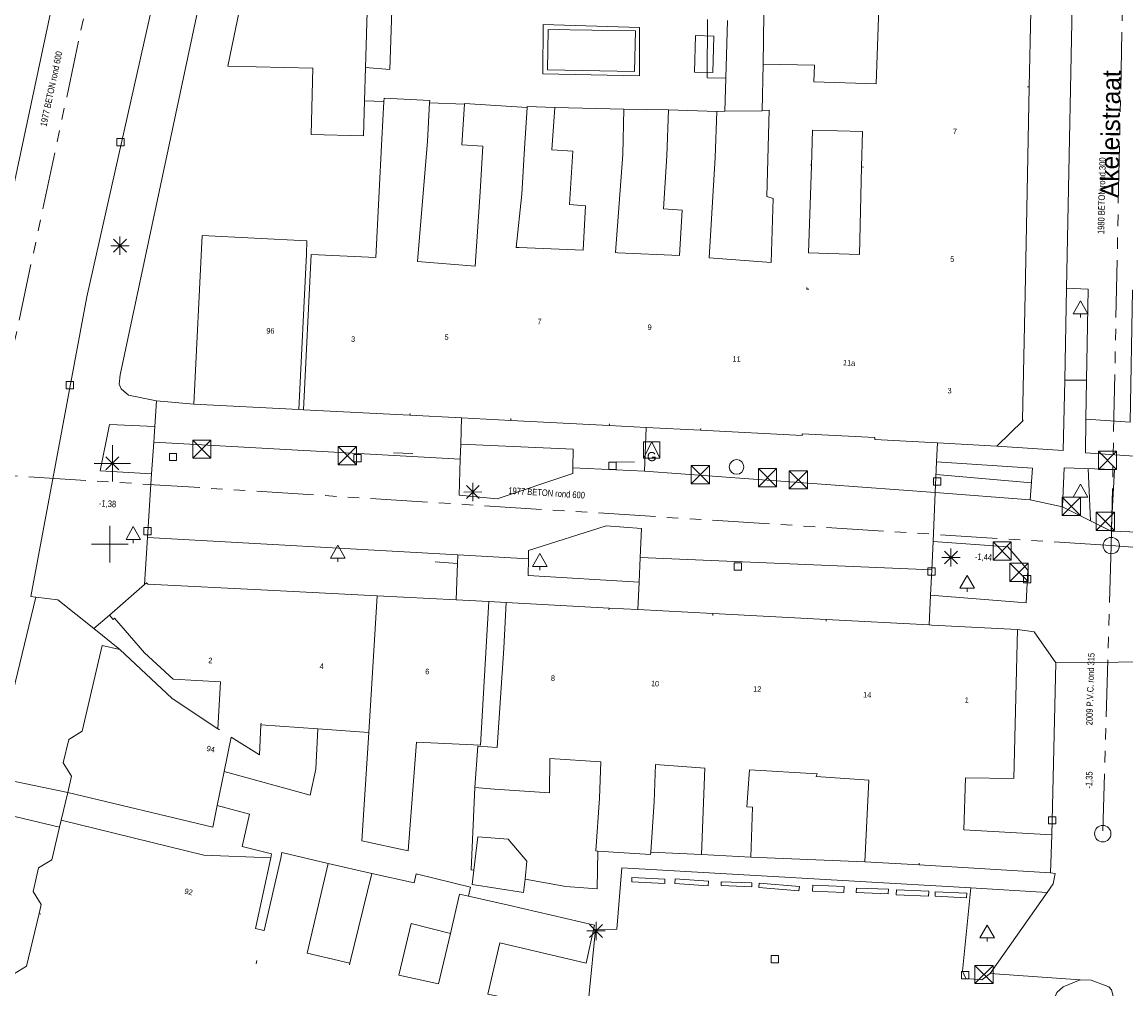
# Model space of a CAD drawing. Header units: millimetres. Extents: x 812 to 183790, y 13 to 580968.
# Tile 20 of 256: x 182647 to 182707, y 580347 to 580400. Entities that reach past the tile are written whole.
import ezdxf

# ---------------------------------------------------------------- set-up
doc = ezdxf.new("R2010")
doc.units = ezdxf.units.MM
doc.header["$LTSCALE"] = 5
for name, pattern in [('DGN1', [336.0003, 0, -336.0003]), ('DGN2', [448.0004, 224.0002, -224.0002]), ('DGN3', [672.0006, 448.0004, -224.0002]), ('PHANTOM2', [1.25, 0.625, -0.125, 0.125, -0.125, 0.125, -0.125])]:
    doc.linetypes.add(name, pattern=pattern)
for name, color, linetype, lineweight in [('(presentatie) Code LVGOHA (lijn of vlak) (zonder attributen) niet in de presentatietabel', 7, 'Continuous', 0), ('000 BOB begin', 252, 'Continuous', 13), ('000 BOB eind', 252, 'Continuous', 13), ('000 Specificaties_S', 252, 'Continuous', 13), ('046 GEMENGD STELSEL', 252, 'PHANTOM2', 0), ('afsluitpaal', 252, 'Continuous', 9), ('bank', 252, 'Continuous', 9), ('beheer openbare ruimte wegbeheer', 252, 'Continuous', 9), ('boom', 252, 'Continuous', 9), ('brandkraan -put', 252, 'Continuous', 9), ('gasput', 252, 'Continuous', 9), ('gebouw op maaiveld onder overbouw', 252, 'Continuous', 9), ('Grens overig bouwwerk IMGEO uitbreiding populatie', 7, 'Continuous', 0), ('hek', 252, 'DGN3', 9), ('Hek overige scheiding', 252, 'Continuous', 9), ('hoofdgebouw', 252, 'Continuous', 9), ('huisnummerreeks BGT', 252, 'Continuous', 9), ('inspectie- rioolput', 252, 'Continuous', 9), ('kant verharding', 252, 'Continuous', 9), ('kolk', 252, 'Continuous', 9), ('lichtmast', 252, 'Continuous', 9), ('maaiveld', 6, 'Continuous', 0), ('openbaar ruimte label', 252, 'Continuous', 9), ('overbouw', 252, 'Continuous', 9), ('sluitlijn', 252, 'DGN3', 9), ('verkeersbord', 252, 'Continuous', 9)]:
    doc.layers.add(name, color=color, linetype=linetype, lineweight=lineweight)
doc.layers.add('dakrand', color=1, linetype='Continuous', lineweight=0, true_color=0xff0000)
doc.layers.add('scheidingsmuur', color=1, linetype='DGN1', lineweight=13, true_color=0xff0000)
doc.styles.add('Arial Narrow', font='Arial Narrow.shx')
doc.styles.add('Styledgn000', font='dgn000.shx')

# ---------------------------------------------------------------- blocks, each defined once
blk = doc.blocks.new('LANTP577')
at = {"layer": 'lichtmast', "color": 251, "linetype": 'Continuous', "lineweight": 0, "true_color": 0x696969}
for p, q in [((-0.5, 0), (0.5, 0.001)), ((0.354, -0.354), (-0.354, 0.354)), ((-0.354, -0.354), (0.354, 0.354)), ((0, -0.5), (0, 0.5))]:
    blk.add_line(p, q, dxfattribs=at)
blk = doc.blocks.new('HINDER362')
at = {"layer": 'afsluitpaal', "color": 251, "linetype": 'Continuous', "lineweight": 0, "true_color": 0x696969}
for p, q in [((-0.5, 0.5), (0.5, -0.5)), ((0.5, 0.5), (-0.5, -0.5))]:
    blk.add_line(p, q, dxfattribs=at)
at = {"layer": 'afsluitpaal', "color": 251, "linetype": 'Continuous', "lineweight": 0, "true_color": 0x696969, "flags": 128}
blk.add_lwpolyline([(-0.5, 0.5), (0.5, 0.5), (0.5, -0.5), (-0.5, -0.5), (-0.5, 0.5)], dxfattribs=at)
blk = doc.blocks.new('HINDER368')
at = {"layer": 'afsluitpaal', "color": 251, "linetype": 'Continuous', "lineweight": 0, "true_color": 0x696969}
for p, q in [((-0.5, 0.5), (0.5, -0.5)), ((0.5, 0.5), (-0.5, -0.5))]:
    blk.add_line(p, q, dxfattribs=at)
at = {"layer": 'afsluitpaal', "color": 251, "linetype": 'Continuous', "lineweight": 0, "true_color": 0x696969, "flags": 128}
blk.add_lwpolyline([(-0.5, 0.5), (0.5, 0.5), (0.5, -0.5), (-0.5, -0.5), (-0.5, 0.5)], dxfattribs=at)
blk = doc.blocks.new('VERKB18')
at = {"layer": 'verkeersbord', "color": 251, "linetype": 'Continuous', "lineweight": 0, "true_color": 0x696969}
for p, q in [((0, 1), (0, -1)), ((-1, 0), (1, 0))]:
    blk.add_line(p, q, dxfattribs=at)
blk = doc.blocks.new('HINDER374')
at = {"layer": 'afsluitpaal', "color": 251, "linetype": 'Continuous', "lineweight": 0, "true_color": 0x696969}
for p, q in [((-0.5, 0.5), (0.5, -0.5)), ((0.5, 0.5), (-0.5, -0.5))]:
    blk.add_line(p, q, dxfattribs=at)
at = {"layer": 'afsluitpaal', "color": 251, "linetype": 'Continuous', "lineweight": 0, "true_color": 0x696969, "flags": 128}
blk.add_lwpolyline([(-0.5, 0.5), (0.5, 0.5), (0.5, -0.5), (-0.5, -0.5), (-0.5, 0.5)], dxfattribs=at)
blk = doc.blocks.new('BOOM1046')
at = {"layer": 'boom', "color": 251, "linetype": 'Continuous', "lineweight": 0, "true_color": 0x696969}
blk.add_line((0, -0.433), (0, -0.233), dxfattribs=at)
at = {"layer": 'boom', "color": 251, "linetype": 'Continuous', "lineweight": 0, "true_color": 0x696969, "flags": 128}
blk.add_lwpolyline([(-0.4, -0.233), (0, 0.467), (0.4, -0.233), (-0.4, -0.233)], dxfattribs=at)
blk = doc.blocks.new('HINDER399')
at = {"layer": 'afsluitpaal', "color": 251, "linetype": 'Continuous', "lineweight": 0, "true_color": 0x696969}
for p, q in [((-0.5, 0.5), (0.5, -0.5)), ((0.5, 0.5), (-0.5, -0.5))]:
    blk.add_line(p, q, dxfattribs=at)
at = {"layer": 'afsluitpaal', "color": 251, "linetype": 'Continuous', "lineweight": 0, "true_color": 0x696969, "flags": 128}
blk.add_lwpolyline([(-0.5, 0.5), (0.5, 0.5), (0.5, -0.5), (-0.5, -0.5), (-0.5, 0.5)], dxfattribs=at)
blk = doc.blocks.new('BOOM1242')
at = {"layer": 'boom', "color": 251, "linetype": 'Continuous', "lineweight": 0, "true_color": 0x696969}
blk.add_line((0, -0.433), (0, -0.233), dxfattribs=at)
at = {"layer": 'boom', "color": 251, "linetype": 'Continuous', "lineweight": 0, "true_color": 0x696969, "flags": 128}
blk.add_lwpolyline([(-0.4, -0.233), (0, 0.467), (0.4, -0.233), (-0.4, -0.233)], dxfattribs=at)
blk = doc.blocks.new('BOOM1267')
at = {"layer": 'boom', "color": 251, "linetype": 'Continuous', "lineweight": 0, "true_color": 0x696969}
blk.add_line((0, -0.433), (0, -0.233), dxfattribs=at)
at = {"layer": 'boom', "color": 251, "linetype": 'Continuous', "lineweight": 0, "true_color": 0x696969, "flags": 128}
blk.add_lwpolyline([(-0.4, -0.233), (0, 0.467), (0.4, -0.233), (-0.4, -0.233)], dxfattribs=at)
blk = doc.blocks.new('GASPT67')
at = {"layer": 'gasput', "color": 251, "linetype": 'Continuous', "lineweight": 0, "true_color": 0x696969, "flags": 128}
for points in [[(-0.45, 0.45), (0.45, 0.45), (0.45, -0.45), (-0.45, -0.45), (-0.45, 0.45)], [(-0.45, -0.45), (0, 0.45), (0.45, -0.45)]]:
    blk.add_lwpolyline(points, dxfattribs=at)
at = {"layer": 'gasput', "color": 251, "linetype": 'Continuous', "lineweight": 0, "true_color": 0x696969, "insert": (0, -0.615), "char_height": 0.5, "attachment_point": 8, "line_spacing_factor": 0.8, "style": 'Styledgn000'}
blk.add_mtext('{\\C251;G}', dxfattribs=at)
blk = doc.blocks.new('SKOLK1741')
at = {"layer": 'kolk', "color": 251, "linetype": 'Continuous', "lineweight": 0, "true_color": 0x696969, "flags": 128}
blk.add_lwpolyline([(-0.2, 0.4), (0.2, 0.4), (0.2, 0), (-0.2, 0), (-0.2, 0.4)], dxfattribs=at)
blk = doc.blocks.new('HINDER437')
at = {"layer": 'afsluitpaal', "color": 251, "linetype": 'Continuous', "lineweight": 0, "true_color": 0x696969}
for p, q in [((-0.5, 0.5), (0.5, -0.5)), ((0.5, 0.5), (-0.5, -0.5))]:
    blk.add_line(p, q, dxfattribs=at)
at = {"layer": 'afsluitpaal', "color": 251, "linetype": 'Continuous', "lineweight": 0, "true_color": 0x696969, "flags": 128}
blk.add_lwpolyline([(-0.5, 0.5), (0.5, 0.5), (0.5, -0.5), (-0.5, -0.5), (-0.5, 0.5)], dxfattribs=at)
blk = doc.blocks.new('BOOM1474')
at = {"layer": 'boom', "color": 251, "linetype": 'Continuous', "lineweight": 0, "true_color": 0x696969}
blk.add_line((0, -0.433), (0, -0.233), dxfattribs=at)
at = {"layer": 'boom', "color": 251, "linetype": 'Continuous', "lineweight": 0, "true_color": 0x696969, "flags": 128}
blk.add_lwpolyline([(-0.4, -0.233), (0, 0.467), (0.4, -0.233), (-0.4, -0.233)], dxfattribs=at)
blk = doc.blocks.new('SKOLK1791')
at = {"layer": 'kolk', "color": 251, "linetype": 'Continuous', "lineweight": 0, "true_color": 0x696969, "flags": 128}
blk.add_lwpolyline([(-0.2, 0.4), (0.2, 0.4), (0.2, 0), (-0.2, 0), (-0.2, 0.4)], dxfattribs=at)
blk = doc.blocks.new('LANTP864')
at = {"layer": 'lichtmast', "color": 251, "linetype": 'Continuous', "lineweight": 0, "true_color": 0x696969}
for p, q in [((-0.5, 0), (0.5, 0.001)), ((0.354, -0.354), (-0.354, 0.354)), ((-0.354, -0.354), (0.354, 0.354)), ((0, -0.5), (0, 0.5))]:
    blk.add_line(p, q, dxfattribs=at)
blk = doc.blocks.new('LANTP900')
at = {"layer": 'lichtmast', "color": 251, "linetype": 'Continuous', "lineweight": 0, "true_color": 0x696969}
for p, q in [((-0.5, 0), (0.5, 0.001)), ((0.354, -0.354), (-0.354, 0.354)), ((-0.354, -0.354), (0.354, 0.354)), ((0, -0.5), (0, 0.5))]:
    blk.add_line(p, q, dxfattribs=at)
blk = doc.blocks.new('SKOLK1990')
at = {"layer": 'kolk', "color": 251, "linetype": 'Continuous', "lineweight": 0, "true_color": 0x696969, "flags": 128}
blk.add_lwpolyline([(-0.2, 0.4), (0.2, 0.4), (0.2, 0), (-0.2, 0), (-0.2, 0.4)], dxfattribs=at)
blk = doc.blocks.new('BOOM1804')
at = {"layer": 'boom', "color": 251, "linetype": 'Continuous', "lineweight": 0, "true_color": 0x696969}
blk.add_line((0, -0.433), (0, -0.233), dxfattribs=at)
at = {"layer": 'boom', "color": 251, "linetype": 'Continuous', "lineweight": 0, "true_color": 0x696969, "flags": 128}
blk.add_lwpolyline([(-0.4, -0.233), (0, 0.467), (0.4, -0.233), (-0.4, -0.233)], dxfattribs=at)
blk = doc.blocks.new('SKOLK2246')
at = {"layer": 'kolk', "color": 251, "linetype": 'Continuous', "lineweight": 0, "true_color": 0x696969, "flags": 128}
blk.add_lwpolyline([(-0.2, 0.4), (0.2, 0.4), (0.2, 0), (-0.2, 0), (-0.2, 0.4)], dxfattribs=at)
blk = doc.blocks.new('SKOLK2253')
at = {"layer": 'kolk', "color": 251, "linetype": 'Continuous', "lineweight": 0, "true_color": 0x696969, "flags": 128}
blk.add_lwpolyline([(-0.2, 0.4), (0.2, 0.4), (0.2, 0), (-0.2, 0), (-0.2, 0.4)], dxfattribs=at)
blk = doc.blocks.new('SKOLK2455')
at = {"layer": 'kolk', "color": 251, "linetype": 'Continuous', "lineweight": 0, "true_color": 0x696969, "flags": 128}
blk.add_lwpolyline([(-0.2, 0.4), (0.2, 0.4), (0.2, 0), (-0.2, 0), (-0.2, 0.4)], dxfattribs=at)
blk = doc.blocks.new('BOOM2122')
at = {"layer": 'boom', "color": 251, "linetype": 'Continuous', "lineweight": 0, "true_color": 0x696969}
blk.add_line((0, -0.433), (0, -0.233), dxfattribs=at)
at = {"layer": 'boom', "color": 251, "linetype": 'Continuous', "lineweight": 0, "true_color": 0x696969, "flags": 128}
blk.add_lwpolyline([(-0.4, -0.233), (0, 0.467), (0.4, -0.233), (-0.4, -0.233)], dxfattribs=at)
blk = doc.blocks.new('RIOOLP884')
at = {"layer": 'inspectie- rioolput', "color": 251, "linetype": 'Continuous', "lineweight": 0, "true_color": 0x696969}
blk.add_circle((0, 0), 0.9, dxfattribs=at)
blk = doc.blocks.new('HINDER580')
at = {"layer": 'afsluitpaal', "color": 251, "linetype": 'Continuous', "lineweight": 0, "true_color": 0x696969}
for p, q in [((-0.5, 0.5), (0.5, -0.5)), ((0.5, 0.5), (-0.5, -0.5))]:
    blk.add_line(p, q, dxfattribs=at)
at = {"layer": 'afsluitpaal', "color": 251, "linetype": 'Continuous', "lineweight": 0, "true_color": 0x696969, "flags": 128}
blk.add_lwpolyline([(-0.5, 0.5), (0.5, 0.5), (0.5, -0.5), (-0.5, -0.5), (-0.5, 0.5)], dxfattribs=at)
blk = doc.blocks.new('HINDER595')
at = {"layer": 'afsluitpaal', "color": 251, "linetype": 'Continuous', "lineweight": 0, "true_color": 0x696969}
for p, q in [((-0.5, 0.5), (0.5, -0.5)), ((0.5, 0.5), (-0.5, -0.5))]:
    blk.add_line(p, q, dxfattribs=at)
at = {"layer": 'afsluitpaal', "color": 251, "linetype": 'Continuous', "lineweight": 0, "true_color": 0x696969, "flags": 128}
blk.add_lwpolyline([(-0.5, 0.5), (0.5, 0.5), (0.5, -0.5), (-0.5, -0.5), (-0.5, 0.5)], dxfattribs=at)
blk = doc.blocks.new('RIOOLP993')
at = {"layer": 'inspectie- rioolput', "color": 251, "linetype": 'Continuous', "lineweight": 0, "true_color": 0x696969}
blk.add_circle((0, 0), 0.9, dxfattribs=at)
blk = doc.blocks.new('SKOLK3155')
at = {"layer": 'kolk', "color": 251, "linetype": 'Continuous', "lineweight": 0, "true_color": 0x696969, "flags": 128}
blk.add_lwpolyline([(-0.2, 0.4), (0.2, 0.4), (0.2, 0), (-0.2, 0), (-0.2, 0.4)], dxfattribs=at)
blk = doc.blocks.new('SKOLK3203')
at = {"layer": 'kolk', "color": 251, "linetype": 'Continuous', "lineweight": 0, "true_color": 0x696969, "flags": 128}
blk.add_lwpolyline([(-0.2, 0.4), (0.2, 0.4), (0.2, 0), (-0.2, 0), (-0.2, 0.4)], dxfattribs=at)
blk = doc.blocks.new('LANTP1408')
at = {"layer": 'lichtmast', "color": 251, "linetype": 'Continuous', "lineweight": 0, "true_color": 0x696969}
for p, q in [((-0.5, 0), (0.5, 0.001)), ((0.354, -0.354), (-0.354, 0.354)), ((-0.354, -0.354), (0.354, 0.354)), ((0, -0.5), (0, 0.5))]:
    blk.add_line(p, q, dxfattribs=at)
blk = doc.blocks.new('VERKB271')
at = {"layer": 'verkeersbord', "color": 251, "linetype": 'Continuous', "lineweight": 0, "true_color": 0x696969}
for p, q in [((0, 1), (0, -1)), ((-1, 0), (1, 0))]:
    blk.add_line(p, q, dxfattribs=at)
blk = doc.blocks.new('SKOLK3341')
at = {"layer": 'kolk', "color": 251, "linetype": 'Continuous', "lineweight": 0, "true_color": 0x696969, "flags": 128}
blk.add_lwpolyline([(-0.2, 0.4), (0.2, 0.4), (0.2, 0), (-0.2, 0), (-0.2, 0.4)], dxfattribs=at)
blk = doc.blocks.new('HINDER647')
at = {"layer": 'afsluitpaal', "color": 251, "linetype": 'Continuous', "lineweight": 0, "true_color": 0x696969}
for p, q in [((-0.5, 0.5), (0.5, -0.5)), ((0.5, 0.5), (-0.5, -0.5))]:
    blk.add_line(p, q, dxfattribs=at)
at = {"layer": 'afsluitpaal', "color": 251, "linetype": 'Continuous', "lineweight": 0, "true_color": 0x696969, "flags": 128}
blk.add_lwpolyline([(-0.5, 0.5), (0.5, 0.5), (0.5, -0.5), (-0.5, -0.5), (-0.5, 0.5)], dxfattribs=at)
blk = doc.blocks.new('BRANDK273')
at = {"layer": 'brandkraan -put', "color": 251, "linetype": 'Continuous', "lineweight": 0, "true_color": 0x696969}
blk.add_circle((0, 0), 0.4, dxfattribs=at)
blk = doc.blocks.new('SKOLK3530')
at = {"layer": 'kolk', "color": 251, "linetype": 'Continuous', "lineweight": 0, "true_color": 0x696969, "flags": 128}
blk.add_lwpolyline([(-0.2, 0.4), (0.2, 0.4), (0.2, 0), (-0.2, 0), (-0.2, 0.4)], dxfattribs=at)
blk = doc.blocks.new('ZBANK100')
at = {"layer": 'bank', "color": 251, "linetype": 'Continuous', "lineweight": 0, "true_color": 0x696969}
for p, q in [((-0.527, -0.986), (-0.473, 1.013)), ((-0.473, 1.013), (0.527, 0.986)), ((0.473, -1.013), (-0.527, -0.986))]:
    blk.add_line(p, q, dxfattribs=at)
at = {"layer": 'bank', "color": 251, "linetype": 'DGN2', "lineweight": 0, "true_color": 0x696969}
blk.add_line((0.527, 0.986), (0.473, -1.013), dxfattribs=at)
blk = doc.blocks.new('HINDER717')
at = {"layer": 'afsluitpaal', "color": 251, "linetype": 'Continuous', "lineweight": 0, "true_color": 0x696969}
for p, q in [((-0.5, 0.5), (0.5, -0.5)), ((0.5, 0.5), (-0.5, -0.5))]:
    blk.add_line(p, q, dxfattribs=at)
at = {"layer": 'afsluitpaal', "color": 251, "linetype": 'Continuous', "lineweight": 0, "true_color": 0x696969, "flags": 128}
blk.add_lwpolyline([(-0.5, 0.5), (0.5, 0.5), (0.5, -0.5), (-0.5, -0.5), (-0.5, 0.5)], dxfattribs=at)
blk = doc.blocks.new('HINDER727')
at = {"layer": 'afsluitpaal', "color": 251, "linetype": 'Continuous', "lineweight": 0, "true_color": 0x696969}
for p, q in [((-0.5, 0.5), (0.5, -0.5)), ((0.5, 0.5), (-0.5, -0.5))]:
    blk.add_line(p, q, dxfattribs=at)
at = {"layer": 'afsluitpaal', "color": 251, "linetype": 'Continuous', "lineweight": 0, "true_color": 0x696969, "flags": 128}
blk.add_lwpolyline([(-0.5, 0.5), (0.5, 0.5), (0.5, -0.5), (-0.5, -0.5), (-0.5, 0.5)], dxfattribs=at)
blk = doc.blocks.new('SKOLK4049')
at = {"layer": 'kolk', "color": 251, "linetype": 'Continuous', "lineweight": 0, "true_color": 0x696969, "flags": 128}
blk.add_lwpolyline([(-0.2, 0.4), (0.2, 0.4), (0.2, 0), (-0.2, 0), (-0.2, 0.4)], dxfattribs=at)
blk = doc.blocks.new('HINDER779')
at = {"layer": 'afsluitpaal', "color": 251, "linetype": 'Continuous', "lineweight": 0, "true_color": 0x696969}
for p, q in [((-0.5, 0.5), (0.5, -0.5)), ((0.5, 0.5), (-0.5, -0.5))]:
    blk.add_line(p, q, dxfattribs=at)
at = {"layer": 'afsluitpaal', "color": 251, "linetype": 'Continuous', "lineweight": 0, "true_color": 0x696969, "flags": 128}
blk.add_lwpolyline([(-0.5, 0.5), (0.5, 0.5), (0.5, -0.5), (-0.5, -0.5), (-0.5, 0.5)], dxfattribs=at)
blk = doc.blocks.new('SKOLK4477')
at = {"layer": 'kolk', "color": 251, "linetype": 'Continuous', "lineweight": 0, "true_color": 0x696969, "flags": 128}
blk.add_lwpolyline([(-0.2, 0.4), (0.2, 0.4), (0.2, 0), (-0.2, 0), (-0.2, 0.4)], dxfattribs=at)
blk = doc.blocks.new('LANTP1938')
at = {"layer": 'lichtmast', "color": 251, "linetype": 'Continuous', "lineweight": 0, "true_color": 0x696969}
for p, q in [((-0.5, 0), (0.5, 0.001)), ((0.354, -0.354), (-0.354, 0.354)), ((-0.354, -0.354), (0.354, 0.354)), ((0, -0.5), (0, 0.5))]:
    blk.add_line(p, q, dxfattribs=at)
blk = doc.blocks.new('BOOM3704')
at = {"layer": 'boom', "color": 251, "linetype": 'Continuous', "lineweight": 0, "true_color": 0x696969}
blk.add_line((0, -0.433), (0, -0.233), dxfattribs=at)
at = {"layer": 'boom', "color": 251, "linetype": 'Continuous', "lineweight": 0, "true_color": 0x696969, "flags": 128}
blk.add_lwpolyline([(-0.4, -0.233), (0, 0.467), (0.4, -0.233), (-0.4, -0.233)], dxfattribs=at)
blk = doc.blocks.new('SKOLK4617')
at = {"layer": 'kolk', "color": 251, "linetype": 'Continuous', "lineweight": 0, "true_color": 0x696969, "flags": 128}
blk.add_lwpolyline([(-0.2, 0.4), (0.2, 0.4), (0.2, 0), (-0.2, 0), (-0.2, 0.4)], dxfattribs=at)

msp = doc.modelspace()

# ---------------------------------------------------------------- linework, layer by layer
at = {"layer": '(presentatie) Code LVGOHA (lijn of vlak) (zonder attributen) niet in de presentatietabel', "color": 251, "lineweight": 0, "true_color": 0x696969}
for points in [[(182704.993, 580375.539), (182705.13, 580372.679)], [(182696.674, 580375.221), (182701.895, 580374.765)]]:
    msp.add_lwpolyline(points, dxfattribs=at)
at = {"layer": '046 GEMENGD STELSEL', "flags": 128}
for points in [[(182652.344, 580411.166), (182645.935, 580381.118)], [(182706.265, 580371.323), (182707.053, 580409.6)], [(182706.265, 580371.323), (182644.346, 580375.26)], [(182706.265, 580371.323), (182705.8, 580355.549)], [(182740.196, 580368.648), (182706.265, 580371.323)]]:
    msp.add_lwpolyline(points, dxfattribs=at)
at = {"layer": 'beheer openbare ruimte wegbeheer', "color": 251, "lineweight": 0, "true_color": 0x696969}
for points in [[(182704.866, 580378.249), (182704.862, 580376.405)], [(182653.848, 580376.986), (182670.63, 580376.055)], [(182708.62, 580376.151), (182704.862, 580376.405)], [(182696.63, 580374.239), (182680.707, 580375.406)], [(182701.822, 580373.83), (182703.593, 580373.44)], [(182653.507, 580371.766), (182670.503, 580370.823)], [(182706.261, 580372.118), (182708.299, 580372.034)], [(182696.437, 580369.999), (182680.477, 580370.676)], [(182699.637, 580347.894), (182704.561, 580347.545)]]:
    msp.add_lwpolyline(points, dxfattribs=at)
at = {"layer": 'dakrand', "color": 251, "lineweight": 0, "true_color": 0x696969}
for points in [[(182666.34, 580393.6), (182666.446, 580395.64)], [(182668.949, 580395.561), (182668.84, 580393.47)], [(182674.282, 580395.312), (182674.14, 580393.06)], [(182692.597, 580392.056), (182692.476, 580387.259)], [(182672.495, 580357.992), (182671.417, 580358.076)], [(182681.056, 580354.533), (182681.241, 580357.295)], [(182670.09, 580350.083), (182667.945, 580350.62)]]:
    msp.add_lwpolyline(points, dxfattribs=at)
at = {"layer": 'dakrand', "color": 251, "lineweight": 0, "true_color": 0x696969, "flags": 128}
for points in [[(182666.446, 580395.64), (182666.456, 580395.823), (182668.956, 580395.693), (182668.949, 580395.561)], [(182671.87, 580393.19), (182670.715, 580393.275), (182670.854, 580395.501)], [(182670.854, 580395.501), (182670.856, 580395.527), (182674.282, 580395.312)], [(182689.85, 580392.113), (182689.912, 580394.078), (182692.646, 580394.002), (182692.597, 580392.056)], [(182692.476, 580387.259), (182689.7, 580387.358), (182689.85, 580392.113)], [(182671.417, 580358.076), (182671.588, 580360.344), (182672.647, 580360.264)], [(182678.246, 580357.495), (182678.053, 580354.606), (182678.166, 580354.598)], [(182660.259, 580354.233), (182659.419, 580350.361), (182659.884, 580350.246)], [(182659.884, 580350.246), (182659.895, 580350.243), (182660.812, 580354.211)], [(182678.166, 580354.598), (182681.048, 580354.406), (182681.056, 580354.533)], [(182668.098, 580352.852), (182668.212, 580353.353), (182671.193, 580352.627), (182671.081, 580352.118)], [(182673.274, 580351.627), (182677.969, 580350.531), (182677.522, 580348.451), (182672.791, 580349.575)]]:
    msp.add_lwpolyline(points, dxfattribs=at)
at = {"layer": 'gebouw op maaiveld onder overbouw', "color": 251, "lineweight": 0, "true_color": 0x696969}
for points in [[(182649.14, 580357.8), (182657.078, 580355.897)], [(182657.078, 580355.897), (182657.32, 580357.084)]]:
    msp.add_lwpolyline(points, dxfattribs=at)
at = {"layer": 'Grens overig bouwwerk IMGEO uitbreiding populatie', "color": 251, "lineweight": 0, "true_color": 0x696969, "flags": 128}
for points in [[(182662.833, 580361.284), (182662.719, 580359.074), (182662.414, 580357.656), (182657.7, 580358.947)], [(182671.375, 580353.55), (182671.59, 580355.381), (182673.245, 580355.247), (182674.278, 580354.044), (182674.174, 580353.055)]]:
    msp.add_lwpolyline(points, dxfattribs=at)
at = {"layer": 'hek', "color": 251, "linetype": 'DGN3', "lineweight": 0, "true_color": 0x696969}
for points in [[(182668.032, 580376.368), (182666.98, 580376.409)], [(182679.16, 580375.904), (182680.159, 580375.882)], [(182670.484, 580370.348), (182669.26, 580370.441)]]:
    msp.add_lwpolyline(points, dxfattribs=at)
at = {"layer": 'Hek overige scheiding', "color": 251, "lineweight": 0, "true_color": 0x696969, "flags": 128}
msp.add_lwpolyline([(182680.175, 580397.289), (182675.404, 580397.371), (182675.442, 580399.589), (182680.214, 580399.507), (182680.175, 580397.289)], dxfattribs=at)
at = {"layer": 'hoofdgebouw', "color": 251, "lineweight": 0, "true_color": 0x696969, "flags": 128}
for points in [[(182665.34, 580393.77), (182662.47, 580393.84), (182662.56, 580397.47), (182657.91, 580397.58), (182659.62, 580405.89), (182665.67, 580405.69)], [(182701.778, 580396.436), (182701.95, 580404.71), (182693.68, 580404.93), (182693.4, 580396.61)], [(182689.99, 580396.72), (182690.02, 580397.63), (182687.21, 580397.68)], [(182676.6, 580390), (182676.79, 580392.92), (182675.65, 580393), (182675.81, 580395.31)], [(182687.16, 580395.13), (182687.533, 580395.163), (182687.408, 580390.438), (182687.762, 580390.331), (182687.655, 580386.826), (182684.254, 580387.083)], [(182666.34, 580393.6), (182666.01, 580387.09), (182662.46, 580387.27)], [(182679.254, 580387.361), (182679.125, 580387.367), (182679.52, 580392.74)], [(182681.94, 580392.66), (182681.755, 580389.765), (182682.771, 580389.698), (182682.63, 580387.21), (182679.254, 580387.361)], [(182671.72, 580390.69), (182671.439, 580386.623), (182668.292, 580386.876)], [(182674, 580390.56), (182673.692, 580387.655), (182673.857, 580387.648)], [(182673.857, 580387.648), (182677.349, 580387.496), (182677.489, 580389.934), (182676.6, 580390)], [(182656.038, 580379.07), (182656.493, 580388.299), (182662.225, 580388.003), (182662.22, 580387.282)], [(182699.996, 580376.765), (182701.44, 580378.18), (182701.4, 580378.21), (182701.543, 580385.115)], [(182689.34, 580377.35), (182689.35, 580377.45), (182693.33, 580377.25), (182693.33, 580377.14), (182696.753, 580376.948)], [(182660.08, 580368.877), (182653.53, 580369.21), (182653.46, 580369.29), (182653.338, 580369.184)], [(182651.42, 580367.52), (182651.63, 580367.28), (182651.71, 580367.35), (182653.35, 580365.45)], [(182649.14, 580357.8), (182649.35, 580358.7), (182648.9, 580359.43), (182649.2, 580360.71), (182649.93, 580361.16), (182651.02, 580365.86), (182651.99, 580365.64)], [(182672.04, 580365.78), (182671.735, 580360.393), (182668.231, 580360.55), (182667.781, 580354.61), (182665.249, 580355.158), (182665.622, 580361.092)], [(182651.99, 580365.64), (182654.852, 580362.946), (182657.366, 580361.28)], [(182657.366, 580361.28), (182657.509, 580363.869), (182654.919, 580364.012), (182653.35, 580365.45)], [(182672.495, 580357.992), (182675.506, 580357.792), (182675.536, 580359.672), (182678.328, 580359.476)], [(182684.015, 580359.132), (182681.324, 580359.327), (182681.241, 580357.295)], [(182690.16, 580358.832), (182686.453, 580359.043), (182686.319, 580357.012), (182686.624, 580357.007), (182686.53, 580354.264)], [(182692.777, 580354.014), (182693, 580358.483), (182690.106, 580358.681), (182690.16, 580358.832)], [(182700.94, 580358.57), (182698.288, 580358.603), (182698.192, 580355.758), (182703.016, 580355.479)], [(182648.698, 580355.903), (182648.27, 580354.11), (182647.55, 580353.67), (182647.24, 580352.38), (182647.69, 580351.66), (182647.573, 580351.168)], [(182660.812, 580354.211), (182660.868, 580354.516), (182663.399, 580353.917)], [(182663.399, 580353.917), (182662.254, 580349.005), (182664.584, 580348.46)], [(182671.081, 580352.118), (182670.59, 580352.228), (182670.09, 580350.083)], [(182647.573, 580351.168), (182646.89, 580348.3), (182646.17, 580347.85), (182645.86, 580346.57), (182646.31, 580345.85), (182646.05, 580344.77), (182650.99, 580343.62), (182651.45, 580342.91), (182652.72, 580342.6), (182653.44, 580343.05), (182654.484, 580342.806)], [(182669.445, 580347.316), (182667.267, 580347.808), (182667.945, 580350.62)], [(182672.791, 580349.575), (182672.129, 580346.765), (182675.01, 580346.17)]]:
    msp.add_lwpolyline(points, dxfattribs=at)
at = {"layer": 'hoofdgebouw', "color": 251, "lineweight": 0, "true_color": 0x696969}
for points in [[(182665.545, 580401.179), (182665.443, 580397.505)], [(182665.443, 580397.505), (182665.393, 580395.673)], [(182687.21, 580397.68), (182687.16, 580395.13)], [(182693.4, 580396.61), (182689.99, 580396.72)], [(182701.659, 580390.7), (182701.778, 580396.436)], [(182665.393, 580395.673), (182665.34, 580393.77)], [(182675.81, 580395.31), (182679.58, 580395.22)], [(182679.58, 580395.22), (182679.52, 580392.74)], [(182681.94, 580392.66), (182682.02, 580395.19)], [(182682.02, 580395.19), (182684.67, 580395.1)], [(182684.67, 580395.1), (182684.59, 580392.58)], [(182668.292, 580386.876), (182668.84, 580393.47)], [(182671.72, 580390.69), (182671.87, 580393.19)], [(182674.14, 580393.06), (182674, 580390.56)], [(182684.254, 580387.083), (182684.59, 580392.58)], [(182701.543, 580385.115), (182701.659, 580390.7)], [(182661.8, 580378.772), (182662.22, 580387.282)], [(182662.46, 580387.27), (182662.04, 580378.76)], [(182661.8, 580378.772), (182656.038, 580379.07)], [(182662.04, 580378.76), (182667.877, 580378.459)], [(182667.877, 580378.459), (182670.703, 580378.313)], [(182670.703, 580378.313), (182673.389, 580378.174)], [(182673.389, 580378.174), (182678.788, 580377.895)], [(182678.788, 580377.895), (182680.808, 580377.791)], [(182680.808, 580377.791), (182683.788, 580377.637)], [(182683.788, 580377.637), (182689.34, 580377.35)], [(182696.753, 580376.948), (182699.996, 580376.765)], [(182653.338, 580369.184), (182651.42, 580367.52)], [(182666.085, 580368.571), (182660.08, 580368.877)], [(182665.94, 580366.16), (182666.085, 580368.571)], [(182666.085, 580368.571), (182670.404, 580368.351)], [(182670.404, 580368.351), (182672.2, 580368.26)], [(182672.2, 580368.26), (182672.04, 580365.78)], [(182673.15, 580368.2), (182673.01, 580365.7)], [(182678.774, 580367.903), (182673.15, 580368.2)], [(182680.355, 580367.819), (182678.774, 580367.903)], [(182684.463, 580367.602), (182680.355, 580367.819)], [(182690.658, 580367.275), (182684.463, 580367.602)], [(182696.299, 580366.976), (182690.658, 580367.275)], [(182696.436, 580366.969), (182696.299, 580366.976)], [(182701.14, 580366.72), (182696.436, 580366.969)], [(182700.94, 580358.57), (182701.14, 580366.72)], [(182665.622, 580361.092), (182665.94, 580366.16)], [(182672.647, 580360.264), (182673.01, 580365.7)], [(182659.718, 580361.499), (182659.631, 580359.872)], [(182659.718, 580361.499), (182662.833, 580361.284)], [(182662.833, 580361.284), (182665.622, 580361.092)], [(182657.7, 580358.947), (182658.085, 580360.833)], [(182659.631, 580359.872), (182658.085, 580360.833)], [(182678.328, 580359.476), (182678.246, 580357.495)], [(182683.838, 580354.408), (182684.015, 580359.132)], [(182657.32, 580357.084), (182657.7, 580358.947)], [(182648.79, 580356.29), (182648.698, 580355.903)], [(182656.596, 580354.379), (182648.79, 580356.29)], [(182703.016, 580355.479), (182702.932, 580353.396)], [(182660.259, 580354.233), (182656.596, 580354.379)], [(182686.53, 580354.264), (182683.838, 580354.408)], [(182695.742, 580353.834), (182692.777, 580354.014)], [(182702.932, 580353.396), (182695.742, 580353.834)], [(182664.584, 580348.46), (182665.78, 580353.371)], [(182665.78, 580353.371), (182668.098, 580352.852)], [(182673.274, 580351.627), (182671.081, 580352.118)], [(182670.09, 580350.083), (182669.445, 580347.316)]]:
    msp.add_lwpolyline(points, dxfattribs=at)
at = {"layer": 'kant verharding', "color": 251, "lineweight": 0, "true_color": 0x696969, "flags": 128}
for points in [[(182659.635, 580454.648), (182656.789, 580441.076), (182662.246, 580439.94), (182661.729, 580437.605), (182656.316, 580438.745), (182656.24, 580438.387), (182655.469, 580434.655), (182646.196, 580391.067)], [(182665.443, 580397.505), (182666.768, 580397.398), (182666.892, 580401.17), (182667.113, 580407.92), (182665.639, 580407.926), (182665.64, 580408.18), (182661.219, 580408.348), (182657.915, 580408.462), (182652.018, 580380.674), (182651.965, 580380.166), (182652.066, 580379.911), (182652.471, 580379.554), (182653.995, 580379.243), (182653.904, 580377.85), (182651.428, 580377.952), (182650.921, 580375.42), (182653.735, 580375.261), (182653.507, 580371.766), (182653.338, 580369.184)], [(182699.996, 580376.765), (182703.64, 580376.525), (182703.718, 580380.389), (182704.905, 580380.384), (182704.995, 580385.366), (182703.819, 580385.424), (182704.202, 580404.535)], [(182684.161, 580400.132), (182684.149, 580396.93), (182685.16, 580396.926), (182685.108, 580395.105), (182684.67, 580395.1)], [(182680.439, 580397.044), (182675.154, 580397.165), (182675.164, 580399.859), (182680.449, 580399.688), (182680.439, 580397.044)], [(182675.81, 580395.31), (182674.286, 580395.368), (182674.282, 580395.312)], [(182708.945, 580390.54), (182709.035, 580394.553), (182707.621, 580394.558), (182707.504, 580390.593), (182708.945, 580390.54), (182708.827, 580385.301), (182707.434, 580385.306), (182707.305, 580378.088), (182704.866, 580378.249), (182704.905, 580380.384)], [(182670.703, 580378.313), (182670.656, 580376.873), (182676.817, 580376.599), (182676.797, 580375.586), (182676.791, 580375.278), (182672.647, 580373.883), (182670.566, 580374.076), (182670.63, 580376.055), (182670.656, 580376.873)], [(182696.63, 580374.239), (182696.706, 580375.915), (182701.957, 580375.556), (182701.822, 580373.83), (182696.63, 580374.239), (182696.507, 580371.544), (182700.602, 580371.261), (182701.695, 580369.969), (182701.61, 580368.191), (182696.373, 580368.601), (182696.299, 580366.976)], [(182680.419, 580369.311), (182680.477, 580370.676), (182680.544, 580372.257), (182678.615, 580372.396), (182674.37, 580371.054), (182674.361, 580370.592), (182674.343, 580369.682), (182680.419, 580369.311), (182680.355, 580367.819)], [(182674.361, 580370.592), (182670.503, 580370.823), (182670.484, 580370.348), (182670.404, 580368.351)], [(182703.016, 580355.479), (182703.223, 580364.906), (182702.036, 580366.607), (182701.14, 580366.72)], [(182671.375, 580353.55), (182671.233, 580353.575), (182671.417, 580358.076)], [(182678.166, 580354.598), (182678.125, 580352.527), (182676.399, 580352.662), (182674.174, 580353.055)], [(182680.845, 580338.699), (182678.67, 580338.841), (182678.947, 580342.598), (182677.334, 580343.29), (182678.03, 580350.292), (182679.2, 580350.32), (182679.469, 580353.671), (182698.57, 580352.583), (182702.748, 580352.325), (182703.088, 580352.809), (182703.2, 580353.366), (182702.932, 580353.396)], [(182681.821, 580352.812), (182680.016, 580352.905), (182680.028, 580353.152), (182681.833, 580353.059), (182681.821, 580352.812)], [(182684.196, 580352.693), (182682.368, 580352.825), (182682.386, 580353.078), (182684.214, 580352.946), (182684.196, 580352.693)], [(182686.581, 580352.636), (182684.904, 580352.703), (182684.912, 580352.914), (182686.589, 580352.847), (182686.581, 580352.636)], [(182689.171, 580352.422), (182686.964, 580352.605), (182686.983, 580352.834), (182689.19, 580352.651), (182689.171, 580352.422)], [(182691.631, 580352.326), (182689.913, 580352.392), (182689.926, 580352.724), (182691.643, 580352.657), (182691.631, 580352.326)], [(182694.053, 580352.257), (182692.308, 580352.32), (182692.317, 580352.567), (182694.062, 580352.504), (182694.053, 580352.257)], [(182696.261, 580352.124), (182694.497, 580352.19), (182694.508, 580352.469), (182696.271, 580352.403), (182696.261, 580352.124)], [(182698.57, 580352.583), (182698.115, 580348.025), (182698.31, 580347.614), (182699.173, 580347.547), (182699.637, 580347.894), (182702.748, 580352.325)], [(182698.343, 580352.039), (182696.616, 580352.117), (182696.627, 580352.371), (182698.354, 580352.293), (182698.343, 580352.039)]]:
    msp.add_lwpolyline(points, dxfattribs=at)
msp.add_lwpolyline([(182667.319, 580442.167, 0.229098), (182662.654, 580439.594, 0.089948), (182661.729, 580437.605), (182661.63, 580437.078), (182661.083, 580434.535), (182655.372, 580408.023), (182650.193, 580384.94), (182647.127, 580368.528), (182647.386, 580368.496), (182648.597, 580368.347), (182650.564, 580366.778), (182651.99, 580365.64)], format="xyb", dxfattribs=at)
at = {"layer": 'kant verharding', "color": 251, "lineweight": 0, "true_color": 0x696969}
for points in [[(182687.21, 580397.68), (182687.34, 580407.3)], [(182685.16, 580396.926), (182685.25, 580400.081)], [(182666.446, 580395.64), (182665.393, 580395.673)], [(182670.854, 580395.501), (182668.949, 580395.561)], [(182682.02, 580395.19), (182679.58, 580395.22)], [(182687.16, 580395.13), (182685.108, 580395.105)], [(182703.819, 580385.424), (182703.718, 580380.389)], [(182656.038, 580379.07), (182653.995, 580379.243)], [(182662.04, 580378.76), (182661.8, 580378.772)], [(182653.904, 580377.85), (182653.848, 580376.986), (182653.735, 580375.261)], [(182680.808, 580377.791), (182680.707, 580375.406), (182676.797, 580375.586)], [(182696.753, 580376.948), (182696.706, 580375.915)], [(182696.373, 580368.601), (182696.437, 580369.999), (182696.507, 580371.544)], [(182649.14, 580357.8), (182645.002, 580358.655), (182647.386, 580368.496)], [(182708.358, 580364.96), (182703.223, 580364.906)], [(182641.928, 580345.595), (182644.692, 580356.854), (182648.698, 580355.903)], [(182683.838, 580354.408), (182681.056, 580354.533)], [(182692.777, 580354.014), (182686.53, 580354.264)], [(182665.78, 580353.371), (182663.399, 580353.917)]]:
    msp.add_lwpolyline(points, dxfattribs=at)
at = {"layer": 'kant verharding', "color": 251, "lineweight": 0, "true_color": 0x696969, "flags": 128}
for points in [[(182703.69, 580375.589), (182703.593, 580373.44), (182706.261, 580372.118), (182706.441, 580375.483)], [(182699.147, 580341.632), (182699.165, 580341.955), (182699.479, 580342.406), (182702.623, 580342.254), (182702.849, 580345.798), (182703.276, 580346.858), (182703.638, 580347.156), (182704.561, 580347.545), (182705.17, 580347.533), (182706.129, 580347.159), (182706.278, 580347.003), (182706.373, 580346.646), (182705.105, 580342.105), (182705.267, 580342.091), (182705.566, 580341.781), (182705.562, 580341.303)]]:
    msp.add_lwpolyline(points, close=True, dxfattribs=at)
at = {"layer": 'maaiveld', "color": 251, "lineweight": 0, "true_color": 0x696969, "flags": 128}
for points in [[(182657.32, 580357.084), (182659.095, 580356.612), (182658.69, 580354.852), (182660.303, 580354.435), (182660.259, 580354.233)], [(182674.097, 580352.33), (182671.283, 580352.759), (182671.375, 580353.55)]]:
    msp.add_lwpolyline(points, dxfattribs=at)
at = {"layer": 'maaiveld', "color": 251, "lineweight": 0, "true_color": 0x696969}
msp.add_lwpolyline([(182674.174, 580353.055), (182674.097, 580352.33)], dxfattribs=at)
at = {"layer": 'overbouw', "color": 251, "lineweight": 0, "true_color": 0x696969}
msp.add_lwpolyline([(182648.79, 580356.29), (182649.14, 580357.8)], dxfattribs=at)
at = {"layer": 'scheidingsmuur', "color": 251, "lineweight": 0, "ltscale": 0.1, "true_color": 0x696969}
for points in [[(182689.833, 580392.113), (182689.99, 580396.72)], [(182701.778, 580396.436), (182693.4, 580396.61)], [(182689.604, 580385.364), (182689.833, 580392.113)], [(182689.833, 580392.113), (182689.85, 580392.113)], [(182673.389, 580378.174), (182673.857, 580387.648)], [(182667.877, 580378.459), (182668.292, 580386.876)], [(182678.788, 580377.895), (182679.254, 580387.361)], [(182683.788, 580377.637), (182684.254, 580387.083)], [(182689.34, 580377.35), (182689.604, 580385.364)], [(182689.604, 580385.364), (182701.543, 580385.115)], [(182659.718, 580361.499), (182660.08, 580368.877)], [(182678.774, 580367.903), (182678.328, 580359.476)], [(182684.463, 580367.602), (182684.015, 580359.132)], [(182690.658, 580367.275), (182690.16, 580358.832)], [(182695.742, 580353.834), (182696.436, 580366.969)], [(182657.366, 580361.28), (182658.085, 580360.833)], [(182659.478, 580348.512), (182659.884, 580350.246)], [(182659.478, 580348.512), (182657.952, 580341.994)], [(182664.584, 580348.46), (182662.863, 580340.848)]]:
    msp.add_lwpolyline(points, dxfattribs=at)
at = {"layer": 'scheidingsmuur', "color": 251, "lineweight": 0, "ltscale": 0.1, "true_color": 0x696969, "flags": 128}
for points in [[(182692.597, 580392.056), (182692.78, 580392.052), (182692.752, 580390.885), (182701.659, 580390.7)], [(182647.573, 580351.168), (182655.339, 580349.319), (182655.381, 580349.488), (182659.478, 580348.512)], [(182667.981, 580339.648), (182669.701, 580347.258), (182669.445, 580347.316)]]:
    msp.add_lwpolyline(points, dxfattribs=at)
at = {"layer": 'sluitlijn', "color": 251, "lineweight": 0, "true_color": 0x696969}
for points in [[(182672.2, 580368.26), (182673.15, 580368.2)], [(182651.42, 580367.52), (182650.564, 580366.778)]]:
    msp.add_lwpolyline(points, dxfattribs=at)

# ---------------------------------------------------------------- block references
at = {"color": 251, "linetype": 'Continuous', "lineweight": 0, "true_color": 0x696969}
for name, p in [('ZBANK100', (182683.977, 580398.235)), ('SKOLK2455', (182652.026, 580393.206)), ('LANTP900', (182651.997, 580387.74)), ('BOOM3704', (182704.574, 580384.251)), ('SKOLK3341', (182649.253, 580379.909)), ('VERKB18', (182651.584, 580375.824)), ('HINDER362', (182656.481, 580376.603)), ('HINDER399', (182664.451, 580376.24)), ('GASPT67', (182681.107, 580376.556)), ('LANTP577', (182651.584, 580375.824)), ('SKOLK1990', (182654.904, 580375.974)), ('SKOLK3530', (182664.995, 580375.903)), ('BRANDK273', (182685.755, 580375.628)), ('HINDER727', (182706.059, 580375.986)), ('SKOLK4617', (182678.966, 580375.486)), ('HINDER437', (182683.765, 580375.2)), ('HINDER647', (182687.446, 580375.046)), ('HINDER779', (182689.14, 580374.925)), ('LANTP1938', (182671.318, 580374.257)), ('SKOLK2253', (182696.738, 580374.633)), ('BOOM1046', (182704.586, 580374.215)), ('HINDER717', (182704.072, 580373.468)), ('HINDER580', (182705.945, 580372.647)), ('VERKB271', (182651.449, 580371.399)), ('BOOM2122', (182652.732, 580371.897)), ('SKOLK2246', (182653.502, 580371.915)), ('BOOM1267', (182663.927, 580370.874)), ('LANTP1408', (182697.491, 580370.672)), ('HINDER595', (182700.292, 580371.028)), ('BOOM1242', (182674.985, 580370.416)), ('SKOLK3203', (182685.82, 580369.974)), ('SKOLK1741', (182696.425, 580369.699)), ('HINDER368', (182701.208, 580369.862)), ('BOOM1804', (182698.37, 580369.227)), ('SKOLK3155', (182701.664, 580369.289)), ('SKOLK4477', (182703.027, 580356.078)), ('LANTP864', (182678.06, 580350.219)), ('BOOM1474', (182699.471, 580350.07)), ('SKOLK1791', (182687.855, 580348.469)), ('HINDER374', (182699.297, 580347.837)), ('SKOLK4049', (182698.265, 580347.599))]:
    msp.add_blockref(name, p, dxfattribs=at)
at = {"color": 251, "linetype": 'Continuous', "lineweight": 0, "true_color": 0x696969, "xscale": 0.5, "yscale": 0.5}
for name, p in [('RIOOLP884', (182706.265, 580371.323)), ('RIOOLP993', (182705.8, 580355.549))]:
    msp.add_blockref(name, p, dxfattribs=at)

# ---------------------------------------------------------------- texts
at = {"layer": '000 BOB begin', "insert": (182699.271, 580370.664), "char_height": 0.36, "attachment_point": 5, "rotation": 356.56225, "line_spacing_factor": 0.6, "style": 'Arial Narrow'}
msp.add_mtext('-1,44', dxfattribs=at)
at = {"layer": '000 BOB eind', "char_height": 0.36, "attachment_point": 5, "line_spacing_factor": 0.6, "style": 'Arial Narrow'}
for s, insert, rotation in [('-1,38', (182651.32, 580373.586), 356.56225), ('-1,35', (182705.083, 580358.487), 88.2355)]:
    msp.add_mtext(s, dxfattribs=dict(at, insert=insert, rotation=rotation))
at = {"layer": '000 Specificaties_S', "char_height": 0.36, "attachment_point": 5, "line_spacing_factor": 0.6, "style": 'Arial Narrow'}
for s, insert, rotation in [('1977 BETON rond 600', (182648.243, 580396.334), 77.95969), ('1980 BETON rond 300', (182705.743, 580390.481), 88.82063), ('1977 BETON rond 600', (182675.36, 580374.207), 356.36186), ('2009 P.V.C. rond 315', (182705.116, 580363.464), 88.31147)]:
    msp.add_mtext(s, dxfattribs=dict(at, insert=insert, rotation=rotation))
at = {"layer": 'huisnummerreeks BGT', "color": 251, "linetype": 'Continuous', "lineweight": 0, "true_color": 0x696969, "char_height": 0.3, "attachment_point": 5, "line_spacing_factor": 0.8, "style": 'Styledgn000'}
for s, insert, rotation in [('{\\C251;7}', (182697.709, 580394.006), 358.8), ('{\\C251;5}', (182697.563, 580387.009), 358.8), ('{\\C251;96}', (182660.237, 580383.077), 357.2), ('{\\C251;7}', (182674.964, 580383.596), 357.5), ('{\\C251;9}', (182680.994, 580383.279), 357.4), ('{\\C251;3}', (182664.764, 580382.625), 357.1), ('{\\C251;5}', (182669.88, 580382.735), 355.4), ('{\\C251;11}', (182685.755, 580381.541), 357.1), ('{\\C251;11a}', (182691.915, 580381.327), 357.2), ('{\\C251;3}', (182697.414, 580379.805), 358.9), ('{\\C251;2}', (182656.947, 580365.031), 357.1), ('{\\C251;4}', (182663.046, 580364.72), 357.1), ('{\\C251;6}', (182668.823, 580364.426), 357.1), ('{\\C251;8}', (182675.701, 580364.06), 357), ('{\\C251;10}', (182681.291, 580363.764), 357), ('{\\C251;12}', (182686.885, 580363.469), 357), ('{\\C251;14}', (182692.908, 580363.15), 357), ('{\\C251;1}', (182698.352, 580362.862), 357), ('{\\C251;94}', (182656.97, 580360.181), 347.9), ('{\\C251;92}', (182655.76, 580352.36), 347.8)]:
    msp.add_mtext(s, dxfattribs=dict(at, insert=insert, rotation=rotation))
at = {"layer": 'openbaar ruimte label', "color": 251, "linetype": 'Continuous', "lineweight": 0, "true_color": 0x696969, "insert": (182706.227, 580393.856), "char_height": 1, "attachment_point": 5, "rotation": 89, "line_spacing_factor": 0.8, "style": 'Styledgn000'}
msp.add_mtext('{\\C251;Akeleistraat}', dxfattribs=at)

doc.saveas('drawing.dxf')
